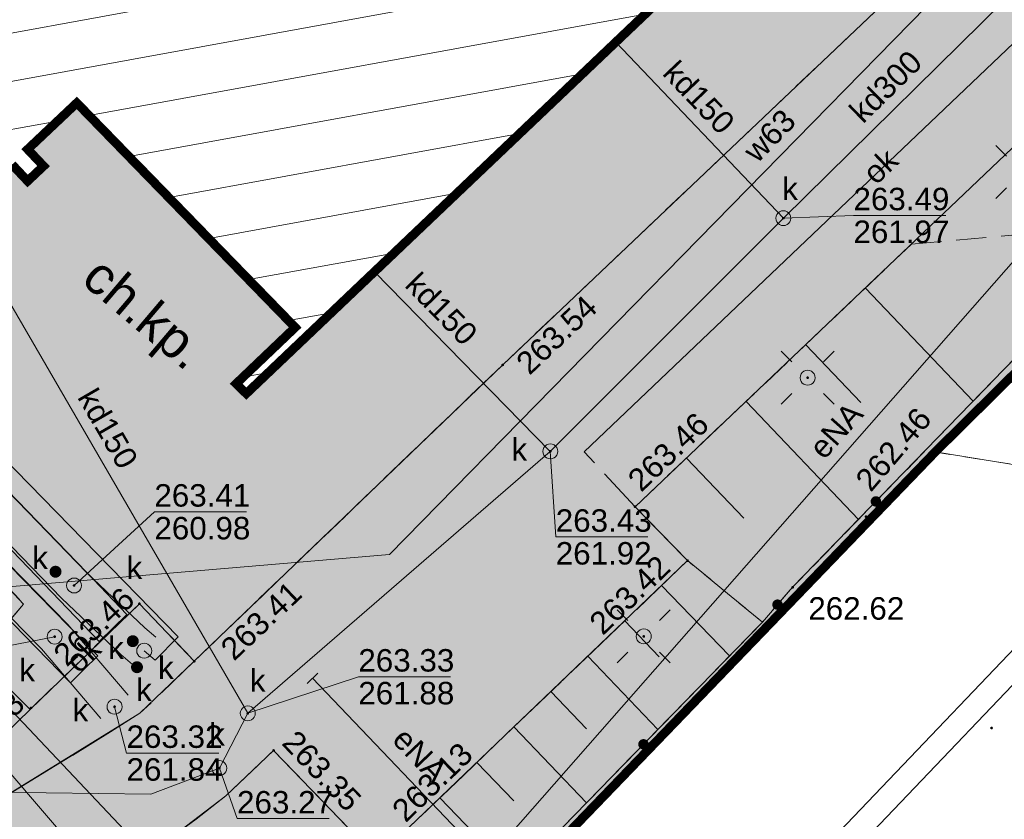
# Model space of a CAD drawing. Header units: metres. Extents: x 7427040 to 7427559, y 5541084 to 5541580.
# Tile 28 of 97: x 7427330 to 7427363, y 5541253 to 5541280. Entities that reach past the tile are written whole.
import ezdxf
from ezdxf.enums import TextEntityAlignment as Align

# ---------------------------------------------------------------- set-up
doc = ezdxf.new("R2010")
doc.units = ezdxf.units.M
doc.header["$MEASUREMENT"] = 0
for name, pattern in [('DASHED2', [0.375, 0.25, -0.125]), ('PRZER1-1', [1, 0.5, -0.5]), ('PRZER2-1', [1.5, 1, -0.5]), ('PRZER3-1', [2, 1.5, -0.5])]:
    doc.linetypes.add(name, pattern=pattern)
doc.layers.get('0').update_dxf_attribs({"color": 4})
for name, color, linetype, lineweight in [('_PZT_NAWIERZCHNIE_L', 7, 'Continuous', 13), ('A_budynki istniejące_L', 252, 'Continuous', 70), ('A_granica terenu do wniosku o ULICP', 151, 'DASHED2', 40), ('E_gn_typ', 1, 'Continuous', 30), ('GEPPGD', 7, 'Continuous', 13), ('GESBZO', 7, 'Continuous', 53), ('GESDZI', 7, 'Continuous', 13), ('GESSCH', 7, 'Continuous', 13), ('GESUZY', 96, 'Continuous', 13), ('GSLINK', 7, 'Continuous', 13), ('GSLINK_O', 7, 'Continuous', 13), ('GSLKOG', 7, 'Continuous', 30), ('GSLKRW', 7, 'Continuous', 30), ('GSPWPS', 7, 'Continuous', 13), ('GSPWPS_O', 7, 'Continuous', 13), ('GSSKOA', 7, 'Continuous', 13), ('GSSKOD', 7, 'Continuous', 13), ('GSSZSN', 7, 'Continuous', 13), ('GTGETI_O', 7, 'Continuous', 13), ('GULEPR', 1, 'Continuous', 13), ('GULEPR_O', 1, 'Continuous', 13), ('GULKPR', 36, 'Continuous', 13), ('GULKPR_O', 36, 'Continuous', 13), ('GULWPR', 5, 'Continuous', 13), ('GULWPR_O', 5, 'Continuous', 13), ('GUPELA', 7, 'Continuous', 13), ('GUPIWZ', 7, 'Continuous', 13), ('GUPIWZ_O', 7, 'Continuous', 13), ('GUPKSD', 36, 'Continuous', 13), ('GUPKSD_O', 36, 'Continuous', 13), ('GUPKUT', 36, 'Continuous', 13), ('GUPKUT_O', 36, 'Continuous', 13), ('GUPPRZ', 7, 'Continuous', 13), ('GUPPRZ_O', 7, 'Continuous', 13), ('GUPZCP', 7, 'Continuous', 13), ('GUSIKP', 7, 'Continuous', 13)]:
    doc.layers.add(name, color=color, linetype=linetype, lineweight=lineweight)
for name, color, linetype, lineweight, transparency in [('A_budynki istniejące_H', 252, 'Continuous', 0, 0.5), ('A_chodniki_H', 253, 'Continuous', 13, 0.3), ('A_tereny zielone', 73, 'Continuous', 13, 0.7)]:
    doc.layers.add(name, color=color, linetype=linetype, lineweight=lineweight, transparency=transparency)
doc.styles.add('Arial', font='arial.ttf')
doc.styles.add('GN_atrybuty', font='simplex.shx', dxfattribs={"width": 0.8})

# ---------------------------------------------------------------- blocks, each defined once
blk = doc.blocks.new('D_GUPIWZ1_1')
at = {"color": 0, "lineweight": -2, "flags": 128}
blk.add_lwpolyline([(0, 0.25), (0.064705, 0.241481), (0.125, 0.216506), (0.176777, 0.176777), (0.216506, 0.125), (0.241481, 0.064705), (0.25, 0), (0.241481, -0.064705), (0.216506, -0.125), (0.176777, -0.176777), (0.125, -0.216506), (0.064705, -0.241481), (0, -0.25), (-0.064705, -0.241481), (-0.125, -0.216506), (-0.176777, -0.176777), (-0.216506, -0.125), (-0.241481, -0.064705), (-0.25, 0), (-0.241481, 0.064705), (-0.216506, 0.125), (-0.176777, 0.176777), (-0.125, 0.216506), (-0.064705, 0.241481), (0, 0.25)], close=True, dxfattribs=at)
blk = doc.blocks.new('D_GUPKUT1')
at = {"lineweight": -2, "extrusion": (0, 0, -1)}
blk.add_hatch(color=0, dxfattribs=at).paths.add_polyline_path([(0, -0.2), (-0.051764, -0.193185), (-0.1, -0.173205), (-0.141421, -0.141421), (-0.173205, -0.1), (-0.193185, -0.051764), (-0.2, 0), (-0.193185, 0.051764), (-0.173205, 0.1), (-0.141421, 0.141421), (-0.1, 0.173205), (-0.051764, 0.193185), (0, 0.2), (0.051764, 0.193185), (0.1, 0.173205), (0.141421, 0.141421), (0.173205, 0.1), (0.193185, 0.051764), (0.2, 0), (0.193185, -0.051764), (0.173205, -0.1), (0.141421, -0.141421), (0.1, -0.173205), (0.051764, -0.193185)])
blk = doc.blocks.new('D_GUPKSD1_1')
at = {"color": 0, "lineweight": -2, "flags": 128}
blk.add_lwpolyline([(0, 0.25), (0.064705, 0.241481), (0.125, 0.216506), (0.176777, 0.176777), (0.216506, 0.125), (0.241481, 0.064705), (0.25, 0), (0.241481, -0.064705), (0.216506, -0.125), (0.176777, -0.176777), (0.125, -0.216506), (0.064705, -0.241481), (0, -0.25), (-0.064705, -0.241481), (-0.125, -0.216506), (-0.176777, -0.176777), (-0.216506, -0.125), (-0.241481, -0.064705), (-0.25, 0), (-0.241481, 0.064705), (-0.216506, 0.125), (-0.176777, 0.176777), (-0.125, 0.216506), (-0.064705, 0.241481), (0, 0.25)], close=True, dxfattribs=at)
blk = doc.blocks.new('D_GSPWPS1')
at = {"lineweight": -2, "extrusion": (0, 0, -1)}
blk.add_hatch(color=0, dxfattribs=at).paths.add_polyline_path([(0, -0.045), (-0.011647, -0.043467), (-0.0225, -0.038971), (-0.03182, -0.03182), (-0.038971, -0.0225), (-0.043467, -0.011647), (-0.045, 0), (-0.043467, 0.011647), (-0.038971, 0.0225), (-0.03182, 0.03182), (-0.0225, 0.038971), (-0.011647, 0.043467), (0, 0.045), (0.011647, 0.043467), (0.0225, 0.038971), (0.03182, 0.03182), (0.038971, 0.0225), (0.043467, 0.011647), (0.045, 0), (0.043467, -0.011647), (0.038971, -0.0225), (0.03182, -0.03182), (0.0225, -0.038971), (0.011647, -0.043467)])
blk = doc.blocks.new('D_GUPPRZ1')
at = {"lineweight": -2, "extrusion": (0, 0, -1)}
blk.add_hatch(color=0, dxfattribs=at).paths.add_polyline_path([(0, -0.045), (-0.011647, -0.043467), (-0.0225, -0.038971), (-0.03182, -0.03182), (-0.038971, -0.0225), (-0.043467, -0.011647), (-0.045, 0), (-0.043467, 0.011647), (-0.038971, 0.0225), (-0.03182, 0.03182), (-0.0225, 0.038971), (-0.011647, 0.043467), (0, 0.045), (0.011647, 0.043467), (0.0225, 0.038971), (0.03182, 0.03182), (0.038971, 0.0225), (0.043467, 0.011647), (0.045, 0), (0.043467, -0.011647), (0.038971, -0.0225), (0.03182, -0.03182), (0.0225, -0.038971), (0.011647, -0.043467)])
blk = doc.blocks.new('D_GUPZCP1')
at = {"color": 0, "lineweight": -2, "flags": 128}
blk.add_lwpolyline([(0, 0.25), (0, -0.25)], dxfattribs=at)
blk = doc.blocks.new('D_GEPPGD1_2')
at = {"lineweight": -2, "extrusion": (0, 0, -1)}
blk.add_hatch(color=0, dxfattribs=at).paths.add_polyline_path([(0, -0.045), (-0.013906, -0.042798), (-0.02645, -0.036406), (-0.036406, -0.02645), (-0.042798, -0.013906), (-0.045, 0), (-0.042798, 0.013906), (-0.036406, 0.02645), (-0.02645, 0.036406), (-0.013906, 0.042798), (0, 0.045), (0.013906, 0.042798), (0.02645, 0.036406), (0.036406, 0.02645), (0.042798, 0.013906), (0.045, 0), (0.042798, -0.013906), (0.036406, -0.02645), (0.02645, -0.036406), (0.013906, -0.042798)])
blk = doc.blocks.new('D_GUPELA2')
at = {"lineweight": -2}
blk.add_hatch(color=0, dxfattribs=at).paths.add_polyline_path([(0.002013, -0.044955), (-0.00982, -0.043916), (-0.020466, -0.040077), (-0.029541, -0.033946), (-0.036867, -0.025804), (-0.04187, -0.01649), (-0.04461, -0.005909), (-0.044532, 0.006476), (-0.041285, 0.017903), (-0.034764, 0.028574), (-0.024479, 0.03776), (-0.013449, 0.042943), (-0.001087, 0.044987), (0.011881, 0.043403), (0.021281, 0.03965), (0.030065, 0.033482), (0.038133, 0.023893), (0.043117, 0.012881), (0.044986, 0.001113), (0.044323, -0.007777), (0.040557, -0.019497), (0.033417, -0.030138), (0.024849, -0.037517), (0.013788, -0.042836)])
at = {"color": 0, "lineweight": -2, "flags": 128}
for points in [[(-0.883883, 0.883883), (-0.53033, 0.53033)], [(0.883883, 0.883883), (0.53033, 0.53033)], [(-0.883883, -0.883883), (-0.53033, -0.53033)], [(0.883883, -0.883883), (0.53033, -0.53033)]]:
    blk.add_lwpolyline(points, dxfattribs=at)
blk = doc.blocks.new('D_GUPELA1')
at = {"color": 0, "lineweight": -2, "flags": 128}
blk.add_lwpolyline([(0, 0.25), (0.064705, 0.241481), (0.125, 0.216506), (0.176777, 0.176777), (0.216506, 0.125), (0.241481, 0.064705), (0.25, 0), (0.241481, -0.064705), (0.216506, -0.125), (0.176777, -0.176777), (0.125, -0.216506), (0.064705, -0.241481), (0, -0.25), (-0.064705, -0.241481), (-0.125, -0.216506), (-0.176777, -0.176777), (-0.216506, -0.125), (-0.241481, -0.064705), (-0.25, 0), (-0.241481, 0.064705), (-0.216506, 0.125), (-0.176777, 0.176777), (-0.125, 0.216506), (-0.064705, 0.241481), (0, 0.25)], close=True, dxfattribs=at)
blk = doc.blocks.new('D_KOLO')
at = {"lineweight": -2, "extrusion": (0, 0, -1)}
blk.add_hatch(color=0, dxfattribs=at).paths.add_polyline_path([(0, -0.175), (-0.045293, -0.169037), (-0.0875, -0.151554), (-0.123744, -0.123744), (-0.151554, -0.0875), (-0.169037, -0.045293), (-0.175, 0), (-0.169037, 0.045293), (-0.151554, 0.0875), (-0.123744, 0.123744), (-0.0875, 0.151554), (-0.045293, 0.169037), (0, 0.175), (0.045293, 0.169037), (0.0875, 0.151554), (0.123744, 0.123744), (0.151554, 0.0875), (0.169037, 0.045293), (0.175, 0), (0.169037, -0.045293), (0.151554, -0.0875), (0.123744, -0.123744), (0.0875, -0.151554), (0.045293, -0.169037)])
blk = doc.blocks.new('*U59')
at = {"layer": 'GESBZO', "color": 252, "linetype": 'Continuous', "lineweight": 30, "flags": 128}
blk.add_lwpolyline([(102.23, -53.073), (62.83, -90.573), (62.49, -90.243), (64.46, -88.363), (57.17, -80.863), (55.53, -82.413), (56.06, -82.973), (55.53, -83.473), (55.01, -82.923)], dxfattribs=at)
blk = doc.blocks.new('SIT-G1 BOISKO')
at = {"layer": 'GESDZI', "color": 252, "linetype": 'Continuous', "lineweight": 13, "flags": 128}
for points in [[(7427365.33, 5541270.24), (7427360.53, 5541265.49), (7427345.01, 5541249.37), (7427332.02, 5541235.75), (7427327.9, 5541231.44), (7427324.78, 5541228.21), (7427320.15, 5541236.27), (7427305.53, 5541250.41), (7427281.57, 5541272.99), (7427247.55, 5541303.23), (7427241.97, 5541307.49), (7427230.33, 5541315.24)], [(7427412.258, 5541266.519), (7427368.93, 5541264.13), (7427360.53, 5541265.49), (7427365.33, 5541270.24), (7427367.48, 5541272.62), (7427371.19, 5541269.26), (7427415.3, 5541271.69), (7427417.178, 5541271.793)], [(7427356.406, 5541206.652), (7427349.99, 5541207.1), (7427332.02, 5541235.75), (7427345.01, 5541249.37), (7427360.53, 5541265.49), (7427368.93, 5541264.13), (7427378.25, 5541262.62), (7427394.29, 5541260.57), (7427405.887, 5541259.69)]]:
    blk.add_lwpolyline(points, dxfattribs=at)
at = {"layer": 'GESSCH', "color": 252, "linetype": 'Continuous', "lineweight": 13, "flags": 128}
blk.add_lwpolyline([(7427328.58, 5541258.61), (7427322.17, 5541252.43), (7427317.72, 5541248.3), (7427319.57, 5541246.44), (7427330.31, 5541256.89), (7427328.58, 5541258.61)], close=True, dxfattribs=at)
at = {"layer": 'GESUZY', "color": 96, "linetype": 'PRZER1-1', "lineweight": 13}
blk.add_lwpolyline([(7427324.78, 5541228.21), (7427320.15, 5541236.27), (7427305.53, 5541250.41), (7427281.57, 5541272.99), (7427273.39, 5541280.26), (7427354.64, 5541356.58), (7427358.58, 5541352.7), (7427361.29, 5541350.08), (7427363.62, 5541347.81), (7427366.52, 5541345.04), (7427374.21, 5541337.71), (7427378.19, 5541333.92), (7427396.7, 5541315.71), (7427402.05, 5541310.46), (7427383.24, 5541290.03), (7427367.48, 5541272.62), (7427365.33, 5541270.24), (7427360.53, 5541265.49), (7427345.01, 5541249.37), (7427332.02, 5541235.75), (7427327.9, 5541231.44), (7427324.78, 5541228.21)], close=True, dxfattribs=at)
for points in [[(7427412.258, 5541266.519), (7427368.93, 5541264.13), (7427360.53, 5541265.49), (7427365.33, 5541270.24), (7427367.48, 5541272.62), (7427371.19, 5541269.26), (7427415.3, 5541271.69), (7427417.178, 5541271.793)], [(7427356.406, 5541206.652), (7427349.99, 5541207.1), (7427332.02, 5541235.75), (7427345.01, 5541249.37), (7427360.53, 5541265.49), (7427368.93, 5541264.13), (7427378.25, 5541262.62), (7427394.29, 5541260.57), (7427405.887, 5541259.69)]]:
    blk.add_lwpolyline(points, dxfattribs=at)
at = {"layer": 'GSLINK', "color": 252, "linetype": 'Continuous', "lineweight": 13, "flags": 128}
for points in [[(7427384.85, 5541296.39), (7427383.11, 5541298.18), (7427368.7, 5541284.45), (7427348.81, 5541265.5)], [(7427330.31, 5541256.89), (7427333.96, 5541260.42), (7427335.79, 5541258.5)]]:
    blk.add_lwpolyline(points, dxfattribs=at)
at = {"layer": 'GSLKOG', "color": 252, "linetype": 'Continuous', "lineweight": 13, "flags": 128}
blk.add_lwpolyline([(7427266.44, 5541288.58), (7427277.84, 5541278.38), (7427296.06, 5541262.04), (7427308.06, 5541251.31), (7427314.6, 5541245.38), (7427316.29, 5541244), (7427319.78, 5541240.88), (7427327.26, 5541234.36), (7427329.75, 5541234.12), (7427336, 5541240.52), (7427344.5, 5541249.29), (7427345.07, 5541249.81), (7427346.82, 5541251.64), (7427354.76, 5541259.81), (7427355.77, 5541260.97), (7427366.55, 5541272.09), (7427367.5, 5541273.13), (7427373.53, 5541279.81), (7427385.65, 5541293.27), (7427401.54, 5541310.36), (7427396.09, 5541315.77), (7427385, 5541326.69), (7427374.15, 5541337.32)], dxfattribs=at)
at = {"layer": 'GSLKRW', "color": 252, "linetype": 'Continuous', "lineweight": 13, "flags": 128}
for points in [[(7427319.36, 5541234.38), (7427319.76, 5541234.74), (7427318.65, 5541236.69), (7427318.49, 5541238.43), (7427319.15, 5541240.43), (7427320.48, 5541241.81), (7427325.43, 5541246.53), (7427326.5, 5541247.52), (7427335.07, 5541252.64), (7427335.86, 5541253.22), (7427336.85, 5541254), (7427338.44, 5541255.52), (7427341.9, 5541251.93), (7427352.26, 5541261.86), (7427350.51, 5541263.66), (7427364.25, 5541276.73)], [(7427376.93, 5541304.94), (7427380.5, 5541301.13), (7427360.7, 5541282.27), (7427346.09, 5541268.4), (7427335.79, 5541258.5), (7427333.98, 5541256.76), (7427333, 5541256.14), (7427324.47, 5541250.91), (7427323.95, 5541250.54), (7427319.57, 5541246.44), (7427317.84, 5541244.85), (7427316.18, 5541243.72), (7427314.75, 5541243.25), (7427312.71, 5541243.3), (7427310.66, 5541244.68), (7427310.31, 5541244.32)]]:
    blk.add_lwpolyline(points, dxfattribs=at)
at = {"layer": 'GSSKOA', "color": 252, "linetype": 'PRZER3-1', "lineweight": 13}
for points in [[(7427346.09, 5541268.4), (7427335.79, 5541258.5), (7427333.98, 5541256.76), (7427333, 5541256.14), (7427324.47, 5541250.91), (7427323.95, 5541250.54), (7427319.57, 5541246.44), (7427317.84, 5541244.85), (7427316.18, 5541243.72), (7427314.75, 5541243.25), (7427312.71, 5541243.3), (7427310.66, 5541244.68), (7427310.31, 5541244.33), (7427319.36, 5541234.38), (7427319.76, 5541234.74), (7427318.65, 5541236.69)], [(7427318.65, 5541236.69), (7427318.49, 5541238.43), (7427319.15, 5541240.43), (7427320.48, 5541241.81), (7427325.43, 5541246.53), (7427326.5, 5541247.52), (7427335.07, 5541252.64), (7427335.86, 5541253.22), (7427336.85, 5541254), (7427338.44, 5541255.52), (7427341.9, 5541251.93), (7427352.26, 5541261.86), (7427350.51, 5541263.66), (7427348.81, 5541265.5)]]:
    blk.add_lwpolyline(points, dxfattribs=at)
at = {"layer": 'GSSKOD', "color": 252, "linetype": 'PRZER2-1', "lineweight": 13}
for points in [[(7427342.95, 5541340.01), (7427298.49, 5541297.32), (7427325.08, 5541269.7), (7427323.12, 5541267.86), (7427330.09, 5541260.41), (7427328.58, 5541258.61), (7427330.31, 5541256.89), (7427333.96, 5541260.42), (7427335.79, 5541258.5), (7427346.09, 5541268.4), (7427360.7, 5541282.27), (7427380.5, 5541301.13)], [(7427376.93, 5541304.94), (7427337.53, 5541267.44), (7427337.19, 5541267.77), (7427339.16, 5541269.65), (7427331.87, 5541277.15), (7427330.23, 5541275.6), (7427330.76, 5541275.04), (7427330.23, 5541274.54), (7427329.71, 5541275.09)]]:
    blk.add_lwpolyline(points, dxfattribs=at)
at = {"layer": 'GSSZSN', "color": 252, "linetype": 'PRZER2-1', "lineweight": 13}
for points in [[(7427352.26, 5541261.86), (7427350.51, 5541263.66), (7427359.74, 5541272.43), (7427367.5, 5541273.13), (7427366.55, 5541272.09), (7427355.77, 5541260.97), (7427354.76, 5541259.81), (7427352.26, 5541261.86)], [(7427341.9, 5541251.93), (7427352.26, 5541261.86), (7427354.76, 5541259.81), (7427346.82, 5541251.64), (7427345.07, 5541249.81), (7427341.9, 5541251.93)]]:
    blk.add_lwpolyline(points, close=True, dxfattribs=at)
at = {"layer": 'GSSZSN', "color": 252, "linetype": 'Continuous', "lineweight": 13, "flags": 128}
for points in [[(7427358.198, 5541270.965), (7427361.792, 5541267.182)], [(7427356.206, 5541269.073), (7427358.042, 5541267.14)], [(7427354.215, 5541267.18), (7427357.965, 5541263.234)], [(7427352.224, 5541265.288), (7427354.137, 5541263.274)], [(7427351.397, 5541261.033), (7427353.657, 5541258.675)], [(7427350.164, 5541259.851), (7427351.315, 5541258.65)], [(7427348.93, 5541258.668), (7427351.274, 5541256.223)], [(7427347.697, 5541257.486), (7427348.89, 5541256.242)], [(7427346.463, 5541256.304), (7427348.891, 5541253.771)], [(7427345.23, 5541255.122), (7427346.465, 5541253.833)], [(7427343.996, 5541253.939), (7427346.511, 5541251.316)]]:
    blk.add_lwpolyline(points, dxfattribs=at)
at = {"layer": 'GULEPR', "color": 1, "linetype": 'Continuous', "lineweight": 13, "flags": 128}
for points in [[(7427409.66, 5541329.78), (7427397.89, 5541314), (7427395.75, 5541309.02), (7427378.78, 5541289.01), (7427369.23, 5541278.27), (7427364.75, 5541273.69), (7427345.56, 5541251.83)], [(7427336.43, 5541252.42), (7427335, 5541251.4), (7427334.78, 5541251.47), (7427326.13, 5541260.62), (7427321.76, 5541266.32), (7427318.43, 5541269.98), (7427301.85, 5541287.37), (7427292.91, 5541296.63), (7427289.84, 5541299.66), (7427287.93, 5541300.83), (7427285.96, 5541300.97), (7427277.68, 5541297.5), (7427277.18, 5541297.62), (7427274.8, 5541299.9), (7427274, 5541300.05), (7427273.38, 5541299.75)], [(7427336.43, 5541252.42), (7427333.84, 5541249.86), (7427324.95, 5541260.24), (7427320.46, 5541265.43), (7427319.36, 5541266.71), (7427299.22, 5541278.1)], [(7427345.56, 5541251.83), (7427339.74, 5541257.93)]]:
    blk.add_lwpolyline(points, dxfattribs=at)
at = {"layer": 'GULKPR', "color": 36, "linetype": 'Continuous', "lineweight": 13, "flags": 128}
for points in [[(7427334.506, 5541259.309), (7427334.14, 5541259.617), (7427332.202, 5541261.456), (7427315.023, 5541279.216), (7427297.764, 5541297.325), (7427296.412, 5541298.494)], [(7427333.734, 5541258.391), (7427333.34, 5541258.723), (7427331.358, 5541260.604), (7427314.157, 5541278.384), (7427296.936, 5541296.455), (7427295.628, 5541297.586)], [(7427295.258, 5541297.419), (7427296.401, 5541296.137), (7427313.882, 5541277.797), (7427331.573, 5541259.725), (7427333.586, 5541257.37)], [(7427294.362, 5541296.621), (7427295.519, 5541295.323), (7427313.018, 5541276.963), (7427330.687, 5541258.915), (7427332.674, 5541256.59)], [(7427322.1, 5541254.21), (7427334.34, 5541254.06), (7427336.63, 5541254.93), (7427337.58, 5541256.76), (7427347.68, 5541265.51), (7427355.46, 5541273.3), (7427363.56, 5541281.28)], [(7427355.46, 5541273.3), (7427349.87, 5541279.18)], [(7427328.32, 5541272.72), (7427337.58, 5541256.76)], [(7427347.68, 5541265.51), (7427341.81, 5541271.51)]]:
    blk.add_lwpolyline(points, dxfattribs=at)
at = {"layer": 'GULWPR', "color": 5, "linetype": 'Continuous', "lineweight": 13, "flags": 128}
for points in [[(7427214.241, 5541289.419), (7427218.173, 5541293.198), (7427224.562, 5541299.348), (7427237.309, 5541311.72), (7427241.509, 5541310.954), (7427286.242, 5541272.332), (7427300.075, 5541260.282), (7427319.751, 5541253.298), (7427326.827, 5541250.899), (7427330.191, 5541249.778), (7427333.326, 5541248.65), (7427348.88, 5541243.944), (7427373.553, 5541269.8), (7427376.071, 5541271.443), (7427397.668, 5541272.639), (7427419.077, 5541273.829)], [(7427214.826, 5541288.872), (7427218.727, 5541292.622), (7427225.118, 5541298.772), (7427237.571, 5541310.86), (7427241.151, 5541310.206), (7427285.718, 5541271.728), (7427299.665, 5541259.578), (7427319.489, 5541252.542), (7427326.573, 5541250.141), (7427329.929, 5541249.022), (7427333.074, 5541247.89), (7427349.12, 5541243.036), (7427374.067, 5541269.18), (7427376.329, 5541270.657), (7427397.712, 5541271.841), (7427418.289, 5541272.984)], [(7427260.4, 5541290.45), (7427261.17, 5541291.14), (7427267.63, 5541297.02), (7427269.62, 5541299.61), (7427282.97, 5541287.32), (7427299.83, 5541272.1), (7427313.58, 5541259.63), (7427342.31, 5541262.06), (7427360.24, 5541280.37), (7427372.08, 5541292.29)], [(7427334.12, 5541258.85), (7427334.49, 5541258.54), (7427335.25, 5541259.31), (7427299.54, 5541295.92)]]:
    blk.add_lwpolyline(points, dxfattribs=at)
at = {"layer": 'GUPPRZ_O', "color": 36, "linetype": 'Continuous', "lineweight": 13, "flags": 128}
for points in [[(7427355.46, 5541273.3), (7427357.8, 5541273.392), (7427360.88, 5541273.392)], [(7427347.68, 5541265.51), (7427347.86, 5541262.652), (7427350.94, 5541262.652)], [(7427331.78, 5541261.03), (7427334.46, 5541263.492), (7427337.54, 5541263.492)], [(7427331.13, 5541259.32), (7427327.8, 5541258.672), (7427324.72, 5541258.672)], [(7427337.58, 5541256.76), (7427341.27, 5541257.982), (7427344.35, 5541257.982)], [(7427333.13, 5541256.98), (7427333.53, 5541255.432), (7427336.61, 5541255.432)], [(7427336.63, 5541254.93), (7427337.22, 5541253.242), (7427340.3, 5541253.242)]]:
    blk.add_lwpolyline(points, dxfattribs=at)
at = {"layer": 'GUSIKP', "color": 36, "linetype": 'Continuous', "lineweight": 13, "flags": 128}
for points in [[(7427295.99, 5541297.13), (7427296.8, 5541297.95), (7427315.02, 5541279.22), (7427332.2, 5541261.46), (7427333.54, 5541260.06), (7427332.62, 5541259.16), (7427314.16, 5541278.39), (7427295.99, 5541297.13)], [(7427294.78, 5541296.06), (7427313.02, 5541276.96), (7427331.66, 5541257.78), (7427332.11, 5541258.22), (7427332.57, 5541258.68), (7427313.89, 5541277.79), (7427295.68, 5541296.98), (7427294.78, 5541296.06)]]:
    blk.add_lwpolyline(points, close=True, dxfattribs=at)
at = {"layer": 'GEPPGD', "color": 7, "linetype": 'Continuous', "lineweight": 13}
blk.add_blockref('D_GEPPGD1_2', (7427360.53, 5541265.49), dxfattribs=at)
at = {"layer": 'GESBZO', "color": 252, "linetype": 'Continuous', "lineweight": 30}
blk.add_blockref('*U59', (7427274.7, 5541358.013), dxfattribs=at)
at = {"layer": 'GSLKOG', "color": 7, "linetype": 'Continuous', "lineweight": 13}
for p, rotation in [((7427358.55, 5541263.838), 45.88945206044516), ((7427358.55, 5541263.838), 45.88945206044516), ((7427355.265, 5541260.39), 48.95424772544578), ((7427355.265, 5541260.39), 48.95424772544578), ((7427350.79, 5541255.725), 45.81794749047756), ((7427350.79, 5541255.725), 45.81794749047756)]:
    blk.add_blockref('D_KOLO', p, dxfattribs=dict(at, rotation=rotation))
at = {"layer": 'GSPWPS', "color": 7, "linetype": 'Continuous', "lineweight": 13}
for p in [(7427346.09, 5541268.4), (7427350.51, 5541263.66), (7427358.22, 5541263.33), (7427352.26, 5541261.86), (7427355.77, 5541260.97), (7427333.96, 5541260.42), (7427335.79, 5541258.5), (7427330.34, 5541256.94), (7427362.41, 5541256.27), (7427338.44, 5541255.52)]:
    blk.add_blockref('D_GSPWPS1', p, dxfattribs=at)
at = {"layer": 'GUPELA', "color": 7, "linetype": 'Continuous', "lineweight": 13}
for name, p in [('D_GUPELA2', (7427363.44, 5541274.84)), ('D_GUPELA2', (7427356.27, 5541267.97)), ('D_GUPELA1', (7427356.27, 5541267.97)), ('D_GUPELA2', (7427350.8, 5541259.33)), ('D_GUPELA1', (7427350.8, 5541259.33))]:
    blk.add_blockref(name, p, dxfattribs=at)
at = {"layer": 'GUPIWZ', "color": 7, "linetype": 'Continuous', "lineweight": 13}
for p in [(7427331.78, 5541261.03), (7427331.13, 5541259.32)]:
    blk.add_blockref('D_GUPIWZ1_1', p, dxfattribs=at)
at = {"layer": 'GUPKSD', "color": 36, "linetype": 'Continuous', "lineweight": 13}
for p in [(7427355.46, 5541273.3), (7427347.68, 5541265.51), (7427334.12, 5541258.85), (7427333.13, 5541256.98), (7427337.58, 5541256.76), (7427336.63, 5541254.93)]:
    blk.add_blockref('D_GUPKSD1_1', p, dxfattribs=at)
at = {"layer": 'GUPKUT', "color": 36, "linetype": 'Continuous', "lineweight": 13}
for p in [(7427331.16, 5541261.49), (7427333.74, 5541259.17), (7427333.88, 5541258.3)]:
    blk.add_blockref('D_GUPKUT1', p, dxfattribs=at)
at = {"layer": 'GUPPRZ', "color": 36, "linetype": 'Continuous', "lineweight": 13}
for p in [(7427355.46, 5541273.3), (7427347.68, 5541265.51), (7427331.78, 5541261.03), (7427331.13, 5541259.32), (7427333.13, 5541256.98), (7427337.58, 5541256.76), (7427336.63, 5541254.93)]:
    blk.add_blockref('D_GUPPRZ1', p, dxfattribs=at)
at = {"layer": 'GUPZCP', "color": 7, "linetype": 'Continuous', "lineweight": 13, "rotation": 313.6541611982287}
blk.add_blockref('D_GUPZCP1', (7427339.74, 5541257.93), dxfattribs=at)
at = {"layer": 'GSLINK_O', "color": 252, "linetype": 'Continuous', "lineweight": 13, "style": 'Arial'}
for rotation, p in [(43.6136, (7427358.957, 5541274.763)), (44.0425, (7427332.339, 5541258.444))]:
    blk.add_text('ok', height=0.75, rotation=rotation, dxfattribs=at).set_placement(p, align=Align.CENTER)
at = {"layer": 'GSPWPS_O', "color": 252, "linetype": 'Continuous', "lineweight": 13, "style": 'Arial'}
for s, rotation, p in [('263.54', 43.4911, (7427346.984, 5541268.03)), ('262.46', 49.6089, (7427358.38, 5541264.12)), ('263.46', 43.5477, (7427350.712, 5541264.122)), ('263.42', 43.7859, (7427349.431, 5541259.339)), ('263.41', 43.4457, (7427337.117, 5541258.481)), ('263.46', 43.4457, (7427331.535, 5541258.284)), ('263.38', 43.709, (7427327.872, 5541254.78)), ('263.35', 313.6456, (7427338.68, 5541255.741)), ('263.13', 43.9939, (7427342.847, 5541253.084))]:
    blk.add_text(s, height=0.75, rotation=rotation, dxfattribs=at).set_placement(p)
blk.add_text('262.62', height=0.75, dxfattribs=at).set_placement((7427356.293, 5541259.889))
at = {"layer": 'GTGETI_O', "color": 252, "linetype": 'Continuous', "lineweight": 13, "style": 'Arial'}
blk.add_text('ch.kp.', height=1.2501, rotation=319.6973, dxfattribs=at).set_placement((7427331.97, 5541271.17))
at = {"layer": 'GULEPR_O', "color": 1, "linetype": 'Continuous', "lineweight": 13, "style": 'Arial'}
for rotation, p in [(48.3107, (7427356.82, 5541265.2)), (313.6542, (7427342.36, 5541255.84))]:
    blk.add_text('eNA', height=0.75, rotation=rotation, dxfattribs=at).set_placement(p)
at = {"layer": 'GULKPR_O', "color": 36, "linetype": 'Continuous', "lineweight": 13, "style": 'Arial'}
for s, rotation, p in [('kd300', 44.5722, (7427358.12, 5541276.43)), ('kd150', 313.5515, (7427351.39, 5541278.11)), ('kd150', 314.3723, (7427342.78, 5541271.03)), ('kd150', 300.1221, (7427331.87, 5541267.32))]:
    blk.add_text(s, height=0.75, rotation=rotation, dxfattribs=at).set_placement(p)
at = {"layer": 'GULWPR_O', "color": 5, "linetype": 'Continuous', "lineweight": 13, "style": 'Arial'}
blk.add_text('w63', height=0.75, rotation=45.6248, dxfattribs=at).set_placement((7427354.59, 5541275.11))
at = {"layer": 'GUPIWZ_O', "color": 252, "linetype": 'Continuous', "lineweight": 13, "style": 'Arial'}
for p in [(7427333.53, 5541261.25), (7427329.95, 5541257.83)]:
    blk.add_text('k', height=0.75, dxfattribs=at).set_placement(p)
at = {"layer": 'GUPKSD_O', "color": 36, "linetype": 'Continuous', "lineweight": 13, "style": 'Arial'}
for p in [(7427355.42, 5541273.91), (7427346.38, 5541265.2), (7427334.58, 5541257.91), (7427337.65, 5541257.48), (7427331.73, 5541256.49), (7427336.29, 5541255.68)]:
    blk.add_text('k', height=0.75, dxfattribs=at).set_placement(p)
at = {"layer": 'GUPKUT_O', "color": 36, "linetype": 'Continuous', "lineweight": 13, "style": 'Arial'}
for p in [(7427330.38, 5541261.58), (7427332.92, 5541258.57), (7427333.85, 5541257.17)]:
    blk.add_text('k', height=0.75, dxfattribs=at).set_placement(p)
at = {"layer": 'GUPPRZ_O', "color": 36, "linetype": 'Continuous', "lineweight": 13, "style": 'Arial'}
for s, p in [('263.49', (7427357.8, 5541273.565)), ('261.97', (7427357.8, 5541272.47)), ('263.41', (7427334.46, 5541263.665)), ('260.98', (7427334.46, 5541262.57)), ('263.43', (7427347.86, 5541262.825)), ('261.92', (7427347.86, 5541261.73)), ('263.33', (7427341.27, 5541258.155)), ('261.88', (7427341.27, 5541257.06)), ('263.32', (7427333.53, 5541255.605)), ('261.84', (7427333.53, 5541254.51)), ('263.27', (7427337.22, 5541253.415))]:
    blk.add_text(s, height=0.75, dxfattribs=at).set_placement(p)
blk = doc.blocks.new('PZT 1 BOISKO')
at = {"layer": 'A_budynki istniejące_H'}
h = blk.add_hatch(dxfattribs=at)
h.set_pattern_fill('ANSI31', color=256, pattern_type=2)
h.set_pattern_definition([(10.3329, (7427118.8115, 5541381.4284), (-0.284745, 1.561754), [])])
h.paths.add_polyline_path([(7427348.02, 5541342.7), (7427348.55, 5541342.14), (7427346.91, 5541340.59), (7427346.38, 5541341.14), (7427345.85, 5541340.64), (7427346.38, 5541340.08), (7427344.73, 5541338.52), (7427344.21, 5541339.06), (7427343.69, 5541338.56), (7427344.22, 5541338), (7427342.56, 5541336.43), (7427342.05, 5541336.97), (7427341.54, 5541336.49), (7427342.06, 5541335.94), (7427340.39, 5541334.36), (7427339.88, 5541334.9), (7427339.36, 5541334.4), (7427339.88, 5541333.85), (7427338.25, 5541332.29), (7427337.73, 5541332.84), (7427337.2, 5541332.35), (7427337.73, 5541331.79), (7427336.07, 5541330.21), (7427335.55, 5541330.76), (7427335.02, 5541330.26), (7427335.55, 5541329.71), (7427333.92, 5541328.17), (7427333.4, 5541328.71), (7427332.86, 5541328.2), (7427333.39, 5541327.65), (7427331.75, 5541326.1), (7427331.23, 5541326.64), (7427330.7, 5541326.14), (7427331.23, 5541325.59), (7427329.59, 5541324.03), (7427329.06, 5541324.58), (7427328.54, 5541324.08), (7427329.07, 5541323.51), (7427327.43, 5541321.95), (7427326.9, 5541322.51), (7427326.37, 5541322), (7427326.9, 5541321.44), (7427325.25, 5541319.87), (7427324.73, 5541320.42), (7427324.21, 5541319.92), (7427324.73, 5541319.37), (7427323.08, 5541317.81), (7427322.56, 5541318.36), (7427322.02, 5541317.85), (7427322.56, 5541317.29), (7427320.92, 5541315.74), (7427320.4, 5541316.29), (7427319.88, 5541315.8), (7427320.41, 5541315.24), (7427318.75, 5541313.66), (7427318.22, 5541314.22), (7427317.7, 5541313.72), (7427318.22, 5541313.16), (7427316.58, 5541311.6), (7427316.06, 5541312.15), (7427315.53, 5541311.64), (7427316.06, 5541311.08), (7427314.41, 5541309.51), (7427313.89, 5541310.06), (7427313.36, 5541309.56), (7427313.89, 5541309), (7427312.26, 5541307.45), (7427311.71, 5541308.03), (7427311.18, 5541307.52), (7427311.73, 5541306.95), (7427310.09, 5541305.39), (7427309.55, 5541305.95), (7427309.02, 5541305.45), (7427309.56, 5541304.89), (7427307.88, 5541303.31), (7427307.37, 5541303.85), (7427306.85, 5541303.36), (7427307.37, 5541302.8), (7427305.72, 5541301.23), (7427305.2, 5541301.78), (7427304.69, 5541301.3), (7427305.22, 5541300.73), (7427303.57, 5541299.16), (7427303.049, 5541299.711), (7427302.531, 5541299.221), (7427303.061, 5541298.659), (7427301.361, 5541297.051), (7427300.86, 5541297.58), (7427300.32, 5541297.07), (7427325.87, 5541270.38), (7427326.42, 5541270.89), (7427325.88, 5541271.45), (7427327.53, 5541273.01), (7427328.05, 5541272.46), (7427328.58, 5541272.97), (7427328.06, 5541273.52), (7427329.71, 5541275.09), (7427330.229, 5541274.539), (7427330.76, 5541275.04), (7427330.23, 5541275.6), (7427331.87, 5541277.15), (7427339.16, 5541269.65), (7427337.19, 5541267.77), (7427337.53, 5541267.44), (7427376.93, 5541304.94), (7427371.954, 5541310.144), (7427369.27, 5541312.95), (7427370.92, 5541314.51), (7427371.41, 5541313.98), (7427371.94, 5541314.48), (7427371.44, 5541315.01), (7427373.09, 5541316.57), (7427373.58, 5541316.05), (7427374.12, 5541316.56), (7427348.56, 5541343.21)])
at = {"layer": 'A_chodniki_H'}
h = blk.add_hatch(dxfattribs=at)
h.set_pattern_fill('GENERAL_HEXAGON', color=256, pattern_type=2)
h.set_pattern_definition([(258.63756, (7427116.40293, 5541359.69487), (0.31839488, -0.0639825), [0.1875, -0.375]), (18.63756, (7427116.40293, 5541359.69487), (-0.10378698, 0.3077293), [0.1875, -0.375]), (318.63756, (7427116.366, 5541359.51105), (0.2146079, 0.2437468), [0.1875, -0.375])])
h.paths.add_polyline_path([(7427312.886, 5541243.296), (7427318.546, 5541237.821), (7427318.49, 5541238.43), (7427319.15, 5541240.43), (7427320.48, 5541241.81), (7427326.5, 5541247.52), (7427335.07, 5541252.64), (7427336.85, 5541254), (7427338.44, 5541255.52), (7427341.9, 5541251.93), (7427352.26, 5541261.86), (7427350.51, 5541263.66), (7427364.25, 5541276.73), (7427384.85, 5541296.39), (7427386.58, 5541294.57), (7427400.33, 5541309.31), (7427386.39, 5541323.91), (7427384.86, 5541322.51), (7427383.48, 5541321.65), (7427381.81, 5541321.37), (7427380.25, 5541322.03), (7427379.36, 5541322.8), (7427365.08, 5541337.79), (7427363.83, 5541336.54), (7427352.19, 5541348.62), (7427344.66, 5541341.63), (7427333.96, 5541352.05), (7427333.2, 5541352.27), (7427330.14, 5541355.32), (7427329.45, 5541354.65), (7427313.14, 5541370.37), (7427299.43, 5541383.63), (7427279.18, 5541403.15), (7427279.16, 5541407.3), (7427277.41, 5541408.96), (7427269.89, 5541416.27), (7427269.12, 5541416.97), (7427261.75, 5541424.2), (7427262.8, 5541425.24), (7427270.14, 5541432.76), (7427260.46, 5541442.38), (7427263.413, 5541444.916), (7427262.182, 5541446.098), (7427261.31, 5541446.04), (7427254.6, 5541451.9), (7427253.84, 5541451.05), (7427260.89, 5541444.87), (7427250.46, 5541432.98), (7427243.069, 5541439.459), (7427239.97, 5541435.86), (7427241.49, 5541434.47), (7427237.09, 5541433.1), (7427215.39, 5541410.29), (7427203.65, 5541398.59), (7427179.98, 5541375.21), (7427179.64, 5541375.47), (7427174.622, 5541370.425), (7427172.66, 5541368.39), (7427177.975, 5541362.933), (7427178.93, 5541363.93), (7427180.22, 5541365.25), (7427182.35, 5541363.35), (7427184.913, 5541361.02), (7427189.686, 5541356.68), (7427192.59, 5541354.04), (7427194.13, 5541352.7), (7427200.71, 5541346.78), (7427205.99, 5541352.83), (7427189.68, 5541367.45), (7427190.38, 5541368.24), (7427189.77, 5541369.07), (7427188.92, 5541368.13), (7427184.92, 5541371.82), (7427184.71, 5541375.16), (7427186.78, 5541377.78), (7427205.72, 5541396.49), (7427217.81, 5541408.93), (7427235.67, 5541427.08), (7427241.49, 5541428.41), (7427249.5, 5541429.45), (7427248.26, 5541428.16), (7427251.32, 5541425.57), (7427252.19, 5541426.68), (7427250.75, 5541427.87), (7427251.26, 5541428.48), (7427255.82, 5541428.46), (7427262.97, 5541421.54), (7427277.72, 5541407.27), (7427277.779, 5541403.101), (7427298.73, 5541382.85), (7427312.44, 5541369.59), (7427328.68, 5541353.98), (7427342.95, 5541340.01), (7427298.49, 5541297.32), (7427325.08, 5541269.7), (7427323.12, 5541267.86), (7427330.09, 5541260.41), (7427328.58, 5541258.61), (7427322.112, 5541252.376), (7427321.745, 5541252.036), (7427321.378, 5541251.695), (7427321.012, 5541251.355), (7427317.72, 5541248.3), (7427319.57, 5541246.44), (7427330.31, 5541256.89), (7427333.96, 5541260.42), (7427335.79, 5541258.5), (7427333.98, 5541256.76), (7427324.47, 5541250.91), (7427323.95, 5541250.54), (7427319.57, 5541246.44), (7427319.57, 5541246.44), (7427317.84, 5541244.85), (7427316.18, 5541243.72), (7427314.75, 5541243.25)])
h.paths.add_polyline_path([(7427348.56, 5541343.21), (7427374.12, 5541316.56), (7427373.58, 5541316.05), (7427373.09, 5541316.57), (7427371.44, 5541315.01), (7427371.94, 5541314.48), (7427371.41, 5541313.98), (7427370.92, 5541314.51), (7427369.27, 5541312.95), (7427371.954, 5541310.144), (7427376.93, 5541304.94), (7427337.53, 5541267.44), (7427337.19, 5541267.77), (7427339.16, 5541269.65), (7427331.87, 5541277.15), (7427330.23, 5541275.6), (7427330.76, 5541275.04), (7427330.229, 5541274.539), (7427329.71, 5541275.09), (7427328.06, 5541273.52), (7427328.58, 5541272.97), (7427328.05, 5541272.46), (7427327.53, 5541273.01), (7427325.88, 5541271.45), (7427326.42, 5541270.89), (7427325.87, 5541270.38), (7427300.32, 5541297.07), (7427300.86, 5541297.58), (7427301.361, 5541297.051), (7427303.061, 5541298.659), (7427302.531, 5541299.221), (7427303.049, 5541299.711), (7427303.57, 5541299.16), (7427305.22, 5541300.73), (7427304.69, 5541301.3), (7427305.2, 5541301.78), (7427305.72, 5541301.23), (7427307.37, 5541302.8), (7427306.85, 5541303.36), (7427307.37, 5541303.85), (7427307.88, 5541303.31), (7427309.56, 5541304.89), (7427309.02, 5541305.45), (7427309.55, 5541305.95), (7427310.09, 5541305.39), (7427311.73, 5541306.95), (7427311.18, 5541307.52), (7427311.71, 5541308.03), (7427312.26, 5541307.45), (7427313.89, 5541309), (7427313.36, 5541309.56), (7427313.89, 5541310.06), (7427314.41, 5541309.51), (7427316.06, 5541311.08), (7427315.53, 5541311.64), (7427316.06, 5541312.15), (7427316.58, 5541311.6), (7427318.22, 5541313.16), (7427317.7, 5541313.72), (7427318.22, 5541314.22), (7427318.75, 5541313.66), (7427320.41, 5541315.24), (7427319.88, 5541315.8), (7427320.4, 5541316.29), (7427320.92, 5541315.74), (7427322.56, 5541317.29), (7427322.02, 5541317.85), (7427322.56, 5541318.36), (7427323.08, 5541317.81), (7427324.73, 5541319.37), (7427324.21, 5541319.92), (7427324.73, 5541320.42), (7427325.25, 5541319.87), (7427326.9, 5541321.44), (7427326.37, 5541322), (7427326.9, 5541322.51), (7427327.43, 5541321.95), (7427329.07, 5541323.51), (7427328.54, 5541324.08), (7427329.06, 5541324.58), (7427329.59, 5541324.03), (7427331.23, 5541325.59), (7427330.7, 5541326.14), (7427331.23, 5541326.64), (7427331.75, 5541326.1), (7427333.39, 5541327.65), (7427332.86, 5541328.2), (7427333.4, 5541328.71), (7427333.92, 5541328.17), (7427335.55, 5541329.71), (7427335.02, 5541330.26), (7427335.55, 5541330.76), (7427336.07, 5541330.21), (7427337.73, 5541331.79), (7427337.2, 5541332.35), (7427337.73, 5541332.84), (7427338.25, 5541332.29), (7427339.88, 5541333.85), (7427339.36, 5541334.4), (7427339.88, 5541334.9), (7427340.39, 5541334.36), (7427342.06, 5541335.94), (7427341.54, 5541336.49), (7427342.05, 5541336.97), (7427342.56, 5541336.43), (7427344.22, 5541338), (7427343.69, 5541338.56), (7427344.21, 5541339.06), (7427344.73, 5541338.52), (7427346.38, 5541340.08), (7427345.85, 5541340.64), (7427346.38, 5541341.14), (7427346.91, 5541340.59), (7427348.55, 5541342.14), (7427348.02, 5541342.7)], flags=16)
h.paths.add_polyline_path([(7427351.57, 5541345.94), (7427362.15, 5541334.94), (7427360.65, 5541333.528), (7427359.66, 5541332.72), (7427349.201, 5541343.629)], flags=16)
h.paths.add_polyline_path([(7427367.98, 5541328.49), (7427369.23, 5541327.62), (7427376.47, 5541320.1), (7427377.44, 5541318.27), (7427377.4, 5541316.06), (7427376.82, 5541314.84), (7427376.01, 5541315.63), (7427373.453, 5541318.311), (7427370.115, 5541321.81), (7427364.079, 5541328.138), (7427365.353, 5541328.772)], flags=16)
at = {"layer": 'A_tereny zielone'}
h = blk.add_hatch(color=256, dxfattribs=at)
h.paths.add_polyline_path([(7427324.78, 5541228.21), (7427320.15, 5541236.27), (7427318.546, 5541237.821), (7427318.49, 5541238.43), (7427319.15, 5541240.43), (7427320.48, 5541241.81), (7427326.5, 5541247.52), (7427335.07, 5541252.64), (7427336.85, 5541254), (7427338.44, 5541255.52), (7427341.9, 5541251.93), (7427352.26, 5541261.86), (7427350.51, 5541263.66), (7427364.25, 5541276.73), (7427384.85, 5541296.39), (7427386.58, 5541294.57), (7427400.33, 5541309.31), (7427386.39, 5541323.91), (7427384.86, 5541322.51), (7427383.48, 5541321.65), (7427381.81, 5541321.37), (7427380.25, 5541322.03), (7427379.36, 5541322.8), (7427365.08, 5541337.79), (7427363.83, 5541336.54), (7427352.19, 5541348.62), (7427344.66, 5541341.63), (7427333.96, 5541352.05), (7427333.2, 5541352.27), (7427330.14, 5541355.32), (7427329.45, 5541354.65), (7427313.14, 5541370.37), (7427299.43, 5541383.63), (7427279.18, 5541403.15), (7427279.16, 5541407.3), (7427277.41, 5541408.96), (7427269.89, 5541416.27), (7427269.12, 5541416.97), (7427261.75, 5541424.2), (7427262.8, 5541425.24), (7427270.14, 5541432.76), (7427260.46, 5541442.38), (7427263.413, 5541444.916), (7427268.91, 5541439.64), (7427269.612, 5541438.962), (7427267.81, 5541437.12), (7427268.24, 5541436.7), (7427270.47, 5541434.69), (7427272.179, 5541436.459), (7427282.328, 5541426.581), (7427280.89, 5541425.01), (7427283.3, 5541422.5), (7427284.71, 5541421.28), (7427286.228, 5541422.83), (7427296.48, 5541413.08), (7427315.34, 5541394.75), (7427334.14, 5541376.5), (7427348.33, 5541362.8), (7427358.58, 5541352.7), (7427361.29, 5541350.08), (7427363.62, 5541347.81), (7427366.52, 5541345.04), (7427373.099, 5541338.769), (7427371.84, 5541337.44), (7427372.92, 5541336.41), (7427374.211, 5541337.709), (7427378.19, 5541333.92), (7427396.7, 5541315.71), (7427402.05, 5541310.46), (7427383.24, 5541290.03), (7427367.48, 5541272.62), (7427365.33, 5541270.24), (7427360.53, 5541265.49), (7427345.01, 5541249.37), (7427332.02, 5541235.75), (7427327.9, 5541231.44)])
h.paths.add_polyline_path([(7427329.43, 5541355.16), (7427321.278, 5541363.03), (7427312.899, 5541371.129), (7427323.217, 5541381.812), (7427339.74, 5541365.82)], flags=16)
h.paths.add_polyline_path([(7427333.7, 5541353.99), (7427331.59, 5541356.15), (7427335.31, 5541359.75), (7427337.42, 5541357.48)], flags=16)
h.paths.add_polyline_path([(7427326.352, 5541237.954), (7427322.013, 5541242.346), (7427326.796, 5541246.889), (7427331.617, 5541249.912), (7427331.883, 5541249.488), (7427327.104, 5541246.491), (7427322.727, 5541242.334), (7427326.708, 5541238.306)], flags=16)
h.paths.add_polyline_path([(7427326.903, 5541233.524), (7427319.234, 5541240.333), (7427319.566, 5541240.707), (7427326.877, 5541234.216), (7427326.99, 5541234.334), (7427327.35, 5541233.986)], flags=16)
h = blk.add_hatch(color=256, dxfattribs=at)
h.paths.add_polyline_path([(7427200.71, 5541346.78), (7427200.71, 5541346.78), (7427200.736, 5541346.809)], flags=0)
h.paths.add_polyline_path([(7427314.75, 5541243.25), (7427312.886, 5541243.296), (7427305.53, 5541250.41), (7427281.57, 5541272.99), (7427247.55, 5541303.23), (7427241.97, 5541307.49), (7427230.33, 5541315.24), (7427210.43, 5541329.61), (7427177.975, 5541362.933), (7427178.93, 5541363.93), (7427180.22, 5541365.25), (7427182.35, 5541363.35), (7427184.913, 5541361.02), (7427189.686, 5541356.68), (7427192.59, 5541354.04), (7427194.13, 5541352.7), (7427200.71, 5541346.78), (7427200.544, 5541346.593), (7427218.723, 5541330.374), (7427229.982, 5541320.145), (7427239.784, 5541311.223), (7427244.205, 5541307.422), (7427256.542, 5541296.284), (7427271.974, 5541282.343), (7427283.434, 5541272.283), (7427296.374, 5541260.713), (7427298.604, 5541258.763), (7427306.203, 5541251.914), (7427314.133, 5541244.814), (7427314.467, 5541245.186), (7427306.537, 5541252.286), (7427298.936, 5541259.137), (7427296.706, 5541261.087), (7427283.766, 5541272.657), (7427272.306, 5541282.717), (7427256.878, 5541296.656), (7427244.535, 5541307.798), (7427240.116, 5541311.597), (7427230.318, 5541320.515), (7427219.057, 5541330.746), (7427200.876, 5541346.967), (7427200.736, 5541346.809), (7427205.99, 5541352.83), (7427189.68, 5541367.45), (7427190.38, 5541368.24), (7427189.77, 5541369.07), (7427188.92, 5541368.13), (7427184.92, 5541371.82), (7427184.71, 5541375.16), (7427186.78, 5541377.78), (7427205.72, 5541396.49), (7427217.81, 5541408.93), (7427235.67, 5541427.08), (7427241.49, 5541428.41), (7427249.5, 5541429.45), (7427248.26, 5541428.16), (7427251.32, 5541425.57), (7427252.19, 5541426.68), (7427250.75, 5541427.87), (7427251.26, 5541428.48), (7427255.82, 5541428.46), (7427262.97, 5541421.54), (7427277.72, 5541407.27), (7427277.779, 5541403.101), (7427298.73, 5541382.85), (7427312.44, 5541369.59), (7427328.68, 5541353.98), (7427342.95, 5541340.01), (7427298.49, 5541297.32), (7427325.08, 5541269.7), (7427323.12, 5541267.86), (7427330.09, 5541260.41), (7427328.58, 5541258.61), (7427322.112, 5541252.376), (7427321.745, 5541252.036), (7427321.378, 5541251.695), (7427321.012, 5541251.355), (7427317.72, 5541248.3), (7427319.57, 5541246.44), (7427317.84, 5541244.85), (7427316.18, 5541243.72)], flags=16)
h.paths.add_polyline_path([(7427279.789, 5541298.079), (7427200.756, 5541374.589), (7427248.054, 5541423.446), (7427327.086, 5541346.936)], flags=16)
h.paths.add_polyline_path([(7427211, 5541358.15), (7427208.002, 5541361.208), (7427208.7, 5541361.93), (7427211.709, 5541358.841)], flags=16)
h.paths.add_polyline_path([(7427242.27, 5541322.8), (7427220.96, 5541343.02), (7427222.19, 5541344.44), (7427225.27, 5541344.56), (7427244.9, 5541325.62)], flags=16)
h.paths.add_polyline_path([(7427258.65, 5541312.37), (7427255.62, 5541315.32), (7427256.31, 5541316.03), (7427259.4, 5541313)], flags=16)
h.paths.add_polyline_path([(7427315.454, 5541247.72), (7427315.106, 5541248.08), (7427322.406, 5541255.13), (7427322.754, 5541254.77)], flags=16)
blk.add_hatch(color=256, dxfattribs=at).paths.add_polyline_path([(7427319.57, 5541246.44), (7427330.31, 5541256.89), (7427333.96, 5541260.42), (7427335.79, 5541258.5), (7427333.98, 5541256.76), (7427324.47, 5541250.91), (7427323.95, 5541250.54)])
at = {"layer": '_PZT_NAWIERZCHNIE_L', "flags": 128}
for points in [[(7427312.886, 5541243.296), (7427314.75, 5541243.25), (7427316.18, 5541243.72), (7427317.84, 5541244.85), (7427319.57, 5541246.44), (7427317.72, 5541248.3), (7427321.012, 5541251.355), (7427321.378, 5541251.695), (7427321.745, 5541252.036), (7427322.112, 5541252.376), (7427328.58, 5541258.61), (7427330.09, 5541260.41), (7427323.12, 5541267.86), (7427325.08, 5541269.7), (7427298.49, 5541297.32), (7427342.95, 5541340.01)], [(7427364.25, 5541276.73), (7427350.51, 5541263.66), (7427352.26, 5541261.86), (7427341.9, 5541251.93), (7427338.44, 5541255.52), (7427336.85, 5541254), (7427335.07, 5541252.64), (7427326.5, 5541247.52), (7427320.48, 5541241.81), (7427319.15, 5541240.43), (7427318.49, 5541238.43), (7427318.546, 5541237.821), (7427312.886, 5541243.296)], [(7427312.886, 5541243.296), (7427314.75, 5541243.25), (7427316.18, 5541243.72), (7427317.84, 5541244.85), (7427319.57, 5541246.44), (7427317.72, 5541248.3), (7427321.012, 5541251.355), (7427321.378, 5541251.695), (7427321.745, 5541252.036), (7427322.112, 5541252.376), (7427328.58, 5541258.61), (7427330.09, 5541260.41), (7427323.12, 5541267.86), (7427325.08, 5541269.7), (7427298.49, 5541297.32), (7427342.95, 5541340.01)], [(7427364.25, 5541276.73), (7427350.51, 5541263.66), (7427352.26, 5541261.86), (7427341.9, 5541251.93), (7427338.44, 5541255.52), (7427336.85, 5541254), (7427335.07, 5541252.64), (7427326.5, 5541247.52), (7427320.48, 5541241.81), (7427319.15, 5541240.43), (7427318.49, 5541238.43), (7427318.546, 5541237.821), (7427312.886, 5541243.296)], [(7427364.25, 5541276.73), (7427350.51, 5541263.66), (7427352.26, 5541261.86), (7427341.9, 5541251.93), (7427338.44, 5541255.52), (7427336.85, 5541254), (7427335.07, 5541252.64), (7427326.5, 5541247.52), (7427320.48, 5541241.81), (7427319.15, 5541240.43), (7427318.49, 5541238.43), (7427318.546, 5541237.821), (7427318.546, 5541237.821), (7427320.15, 5541236.27), (7427324.78, 5541228.21), (7427327.9, 5541231.44), (7427332.02, 5541235.75), (7427345.01, 5541249.37), (7427360.53, 5541265.49), (7427365.33, 5541270.24)], [(7427335.79, 5541258.5), (7427333.96, 5541260.42), (7427330.31, 5541256.89), (7427319.57, 5541246.44), (7427323.95, 5541250.54), (7427324.47, 5541250.91), (7427333.98, 5541256.76), (7427335.79, 5541258.5)]]:
    blk.add_lwpolyline(points, dxfattribs=at)
at = {"layer": 'A_budynki istniejące_L', "const_width": 0.3, "flags": 128}
blk.add_lwpolyline([(7427376.93, 5541304.94), (7427337.53, 5541267.44), (7427337.19, 5541267.77), (7427339.16, 5541269.65), (7427331.87, 5541277.15), (7427330.23, 5541275.6), (7427330.76, 5541275.04), (7427330.229, 5541274.539), (7427329.71, 5541275.09)], dxfattribs=at)
at = {"layer": 'A_granica terenu do wniosku o ULICP', "ltscale": 5, "const_width": 0.3, "flags": 128}
blk.add_lwpolyline([(7427254.41, 5541453.57), (7427252.46, 5541450.31), (7427244.15, 5541442.18), (7427222.77, 5541419.91), (7427206.1, 5541403.07), (7427172.66, 5541368.39), (7427210.43, 5541329.61), (7427230.33, 5541315.24), (7427241.97, 5541307.49), (7427247.55, 5541303.23), (7427281.57, 5541272.99), (7427305.53, 5541250.41), (7427320.15, 5541236.27), (7427324.78, 5541228.21), (7427327.9, 5541231.44), (7427332.02, 5541235.75), (7427345.01, 5541249.37), (7427360.53, 5541265.49), (7427365.33, 5541270.24), (7427367.48, 5541272.62), (7427383.24, 5541290.03), (7427402.05, 5541310.46), (7427396.7, 5541315.71), (7427378.19, 5541333.92), (7427374.211, 5541337.709), (7427366.52, 5541345.04), (7427363.62, 5541347.81), (7427361.29, 5541350.08), (7427358.58, 5541352.7), (7427348.33, 5541362.8), (7427334.14, 5541376.5), (7427315.34, 5541394.75), (7427296.48, 5541413.08), (7427284.23, 5541424.73), (7427268.91, 5541439.64), (7427263.413, 5541444.916), (7427259.22, 5541448.94), (7427254.41, 5541453.57)], dxfattribs=at)
at = {"layer": 'E_gn_typ', "style": 'GN_atrybuty', "width": 0.9, "flags": 8}
for p in [(7427416.237, 5541237.381), (7427411.812, 5541232.473)]:
    blk.add_attdef('ILOŚĆ_ŻYŁ', text='', height=0.9, rotation=318.0369, dxfattribs=at).set_placement(p, align=Align.MIDDLE_LEFT)

msp = doc.modelspace()

# ---------------------------------------------------------------- block references
at = {"color": 7, "linetype": 'Continuous', "lineweight": 0}
for name in ['SIT-G1 BOISKO', 'PZT 1 BOISKO']:
    msp.add_blockref(name, (0, 0), dxfattribs=at)

doc.saveas('drawing.dxf')
